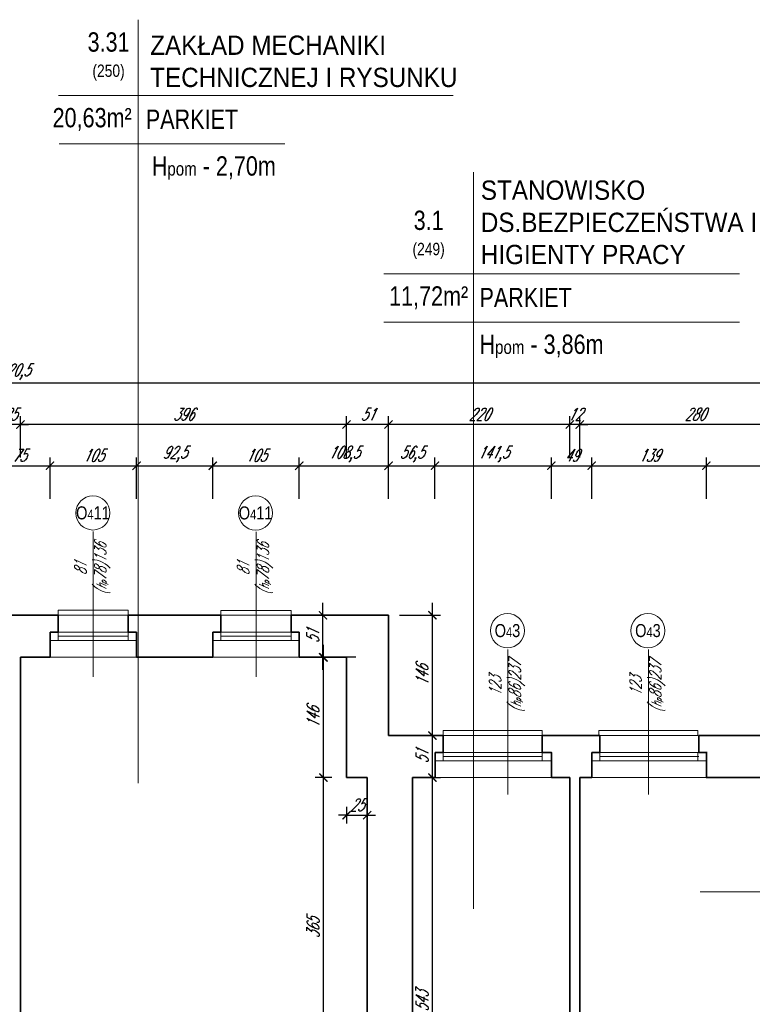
# Model space of a CAD drawing. Header units: millimetres. Extents: x 402 to 79005, y -7782 to 89952.
# Tile 77 of 256: x 25278 to 26168, y 17352 to 18547. Entities that reach past the tile are written whole.
import ezdxf

# ---------------------------------------------------------------- set-up
doc = ezdxf.new("R2010")
doc.units = ezdxf.units.MM
doc.header["$LTSCALE"] = 10
doc.linetypes.add('DASHED', pattern=[19.05, 12.7, -6.35])
doc.layers.get('0').update_dxf_attribs({"lineweight": 0})
doc.layers.get('Defpoints').update_dxf_attribs({"color": 253})
for name, color, linetype, lineweight in [('01 parter - ściany', 253, 'Continuous', 35), ('03-01_okna', 253, 'Continuous', 15), ('04-1_widok', 253, 'Continuous', 5), ('05-01_wymiary', 253, 'Continuous', 5), ('05-03_opis', 253, 'Continuous', 5)]:
    doc.layers.add(name, color=color, linetype=linetype, lineweight=lineweight)
doc.styles.add('ariel', font='ARIAL.TTF', dxfattribs={"width": 0.8})
doc.styles.add('ariel_wym', font='simplex.shx', dxfattribs={"width": 0.65, "oblique": 25})
doc.dimstyles.new('ariel 50', dxfattribs={"dimtxt": 15, "dimasz": 10, "dimexe": 10, "dimexo": 0, "dimgap": 5, "dimtad": 1, "dimdec": 1, "dimrnd": 0.5, "dimtxsty": 'ariel_wym', "dimblk": 'ARCHTICK', "dimcen": 2.5, "dimdle": 15, "dimazin": 0, "dimtfac": 1, "dimtdec": 1, "dimtix": 1, "dimtmove": 0, "dimatfit": 3, "dimldrblk": 'DOT', "dimfxl": 0, "dimarcsym": 0})
doc.dimstyles.new('ariel 50 wnętrze', dxfattribs={"dimtxt": 15, "dimasz": 10, "dimexe": 10, "dimexo": 0, "dimgap": 5, "dimtad": 1, "dimdec": 1, "dimrnd": 0.5, "dimtxsty": 'ariel_wym', "dimblk": 'ARCHTICK', "dimcen": 2.5, "dimdle": 15, "dimazin": 0, "dimtfac": 1, "dimtdec": 1, "dimtix": 1, "dimtmove": 0, "dimatfit": 3, "dimldrblk": 'DOT', "dimfxl": 0, "dimarcsym": 0})

# ---------------------------------------------------------------- blocks, each defined once
blk = doc.blocks.new('_ArchTick')
at = {"color": 0, "linetype": 'ByBlock', "const_width": 0.15}
blk.add_lwpolyline([(-0.5, -0.5), (0.5, 0.5)], dxfattribs=at)
blk = doc.blocks.new('*D2890')
at = {"layer": '05-01_wymiary', "color": 0, "lineweight": -2}
for p, q in [((25647.1, 17247.4), (25647.1, 17642.4)), ((25657.1, 17627.4), (25637.1, 17627.4)), ((25657.1, 17262.4), (25637.1, 17262.4))]:
    blk.add_line(p, q, dxfattribs=at)
at = {"layer": 'Defpoints', "color": 0, "lineweight": 0}
for p in [(25647.1, 17627.4), (25675.2, 17627.4), (25700.2, 17262.4)]:
    blk.add_point(p, dxfattribs=at)
at = {"layer": '05-01_wymiary', "color": 0, "lineweight": -2, "xscale": 10, "yscale": 10, "zscale": 10}
for p, rotation in [((25647.1, 17627.4), 90), ((25647.1, 17262.4), 270)]:
    blk.add_blockref('_ArchTick', p, dxfattribs=dict(at, rotation=rotation))
at = {"layer": '05-01_wymiary', "color": 0, "insert": (25634.6, 17444.9), "char_height": 15, "attachment_point": 5, "rotation": 90, "style": 'ariel_wym'}
blk.add_mtext('365', dxfattribs=at)
blk = doc.blocks.new('_Dot')
at = {"color": 0, "linetype": 'ByBlock', "lineweight": -2}
blk.add_line((-0.5, 0), (-1, 0), dxfattribs=at)
at = {"color": 0, "linetype": 'ByBlock', "const_width": 0.5}
blk.add_lwpolyline([(-0.25, 0, 1), (0.25, 0, 1)], format="xyb", close=True, dxfattribs=at)
blk = doc.blocks.new('*D2891')
at = {"layer": '05-01_wymiary', "color": 0, "lineweight": -2}
for p, q in [((25647.1, 17612.4), (25647.1, 17788.4)), ((25657.1, 17773.4), (25637.1, 17773.4)), ((25657.1, 17627.4), (25637.1, 17627.4))]:
    blk.add_line(p, q, dxfattribs=at)
at = {"layer": 'Defpoints', "color": 0, "lineweight": 0}
for p in [(25647.1, 17773.4), (25675.2, 17773.4), (25675.2, 17627.4)]:
    blk.add_point(p, dxfattribs=at)
at = {"layer": '05-01_wymiary', "color": 0, "lineweight": -2, "xscale": 10, "yscale": 10, "zscale": 10}
for p, rotation in [((25647.1, 17773.4), 90), ((25647.1, 17627.4), 270)]:
    blk.add_blockref('_ArchTick', p, dxfattribs=dict(at, rotation=rotation))
at = {"layer": '05-01_wymiary', "color": 0, "insert": (25634.6, 17700.4), "char_height": 15, "attachment_point": 5, "rotation": 90, "style": 'ariel_wym'}
blk.add_mtext('146', dxfattribs=at)
blk = doc.blocks.new('*D2892')
at = {"layer": '05-01_wymiary', "color": 0, "lineweight": -2}
for p, q in [((25675.2, 17591.8), (25675.2, 17571.8)), ((25700.2, 17591.8), (25700.2, 17571.8)), ((25675.2, 17581.8), (25665.2, 17581.8)), ((25675.2, 17581.8), (25700.2, 17581.8)), ((25700.2, 17581.8), (25710.2, 17581.8))]:
    blk.add_line(p, q, dxfattribs=at)
at = {"layer": 'Defpoints', "color": 0, "lineweight": 0}
for p in [(25675.2, 17627.4), (25700.2, 17627.4), (25700.2, 17581.8)]:
    blk.add_point(p, dxfattribs=at)
at = {"layer": '05-01_wymiary', "color": 0, "lineweight": -2, "xscale": 10, "yscale": 10, "zscale": 10}
blk.add_blockref('_ArchTick', (25675.2, 17581.8), dxfattribs=at)
at = {"layer": '05-01_wymiary', "color": 0, "lineweight": -2, "xscale": 10, "yscale": 10, "zscale": 10, "rotation": 180}
blk.add_blockref('_ArchTick', (25700.2, 17581.8), dxfattribs=at)
at = {"layer": '05-01_wymiary', "color": 0, "insert": (25687.7, 17594.3), "char_height": 15, "attachment_point": 5, "style": 'ariel_wym'}
blk.add_mtext('25', dxfattribs=at)
blk = doc.blocks.new('*D2965')
at = {"layer": '05-01_wymiary', "color": 0, "lineweight": -2}
for p, q in [((25779.4, 17069.4), (25779.4, 17642.4)), ((25769.4, 17627.4), (25789.4, 17627.4)), ((25769.4, 17084.4), (25789.4, 17084.4))]:
    blk.add_line(p, q, dxfattribs=at)
at = {"layer": 'Defpoints', "color": 0, "lineweight": 0}
for p in [(25755.2, 17627.4), (25779.4, 17627.4), (25755.2, 17084.4)]:
    blk.add_point(p, dxfattribs=at)
at = {"layer": '05-01_wymiary', "color": 0, "lineweight": -2, "xscale": 10, "yscale": 10, "zscale": 10}
for p, rotation in [((25779.4, 17627.4), 90), ((25779.4, 17084.4), 270)]:
    blk.add_blockref('_ArchTick', p, dxfattribs=dict(at, rotation=rotation))
at = {"layer": '05-01_wymiary', "color": 0, "insert": (25766.9, 17355.9), "char_height": 15, "attachment_point": 5, "rotation": 90, "style": 'ariel_wym'}
blk.add_mtext('543', dxfattribs=at)
blk = doc.blocks.new('*D2966')
at = {"layer": '05-01_wymiary', "color": 0, "lineweight": -2}
for p, q in [((25779.4, 17612.4), (25779.4, 17693.4)), ((25769.4, 17678.4), (25789.4, 17678.4)), ((25769.4, 17627.4), (25789.4, 17627.4))]:
    blk.add_line(p, q, dxfattribs=at)
at = {"layer": 'Defpoints', "color": 0, "lineweight": 0}
for p in [(25726.2, 17678.4), (25779.4, 17678.4), (25755.2, 17627.4)]:
    blk.add_point(p, dxfattribs=at)
at = {"layer": '05-01_wymiary', "color": 0, "lineweight": -2, "xscale": 10, "yscale": 10, "zscale": 10}
for p, rotation in [((25779.4, 17678.4), 90), ((25779.4, 17627.4), 270)]:
    blk.add_blockref('_ArchTick', p, dxfattribs=dict(at, rotation=rotation))
at = {"layer": '05-01_wymiary', "color": 0, "insert": (25766.9, 17652.9), "char_height": 15, "attachment_point": 5, "rotation": 90, "style": 'ariel_wym'}
blk.add_mtext('51', dxfattribs=at)
blk = doc.blocks.new('*D2967')
at = {"layer": '05-01_wymiary', "color": 0, "lineweight": -2}
for p, q in [((25779.4, 17663.4), (25779.4, 17839.4)), ((25739.4, 17824.4), (25789.4, 17824.4)), ((25739.4, 17678.4), (25789.4, 17678.4))]:
    blk.add_line(p, q, dxfattribs=at)
at = {"layer": 'Defpoints', "color": 0, "lineweight": 0}
for p in [(25726.2, 17824.4), (25779.4, 17824.4), (25726.2, 17678.4)]:
    blk.add_point(p, dxfattribs=at)
at = {"layer": '05-01_wymiary', "color": 0, "lineweight": -2, "xscale": 10, "yscale": 10, "zscale": 10}
for p, rotation in [((25779.4, 17824.4), 90), ((25779.4, 17678.4), 270)]:
    blk.add_blockref('_ArchTick', p, dxfattribs=dict(at, rotation=rotation))
at = {"layer": '05-01_wymiary', "color": 0, "insert": (25766.9, 17751.4), "char_height": 15, "attachment_point": 5, "rotation": 90, "style": 'ariel_wym'}
blk.add_mtext('146', dxfattribs=at)
blk = doc.blocks.new('*D2984')
at = {"layer": '05-01_wymiary', "color": 0, "lineweight": -2}
for p, q in [((25240.2, 17965.9), (25240.2, 18015.9)), ((25315.2, 17965.9), (25315.2, 18015.9)), ((25225.2, 18005.9), (25330.2, 18005.9))]:
    blk.add_line(p, q, dxfattribs=at)
at = {"layer": 'Defpoints', "color": 0, "lineweight": 0}
for p in [(25315.2, 18005.9), (25240.2, 17773.4), (25315.2, 17773.4)]:
    blk.add_point(p, dxfattribs=at)
at = {"layer": '05-01_wymiary', "color": 0, "lineweight": -2, "xscale": 10, "yscale": 10, "zscale": 10, "rotation": 180}
blk.add_blockref('_ArchTick', (25240.2, 18005.9), dxfattribs=at)
at = {"layer": '05-01_wymiary', "color": 0, "lineweight": -2, "xscale": 10, "yscale": 10, "zscale": 10}
blk.add_blockref('_ArchTick', (25315.2, 18005.9), dxfattribs=at)
at = {"layer": '05-01_wymiary', "color": 0, "insert": (25277.7, 18018.4), "char_height": 15, "attachment_point": 5, "style": 'ariel_wym'}
blk.add_mtext('75', dxfattribs=at)
blk = doc.blocks.new('*D2985')
at = {"layer": '05-01_wymiary', "color": 0, "lineweight": -2}
for p, q in [((25315.2, 17965.9), (25315.2, 18015.9)), ((25420.2, 17965.9), (25420.2, 18015.9)), ((25300.2, 18005.9), (25435.2, 18005.9))]:
    blk.add_line(p, q, dxfattribs=at)
at = {"layer": 'Defpoints', "color": 0, "lineweight": 0}
for p in [(25420.2, 18005.9), (25315.2, 17773.4), (25420.2, 17773.4)]:
    blk.add_point(p, dxfattribs=at)
at = {"layer": '05-01_wymiary', "color": 0, "lineweight": -2, "xscale": 10, "yscale": 10, "zscale": 10, "rotation": 180}
blk.add_blockref('_ArchTick', (25315.2, 18005.9), dxfattribs=at)
at = {"layer": '05-01_wymiary', "color": 0, "lineweight": -2, "xscale": 10, "yscale": 10, "zscale": 10}
blk.add_blockref('_ArchTick', (25420.2, 18005.9), dxfattribs=at)
at = {"layer": '05-01_wymiary', "color": 0, "insert": (25367.7, 18018.4), "char_height": 15, "attachment_point": 5, "style": 'ariel_wym'}
blk.add_mtext('105', dxfattribs=at)
blk = doc.blocks.new('*D2986')
at = {"layer": '05-01_wymiary', "color": 0, "lineweight": -2}
for p, q in [((25420.2, 17965.9), (25420.2, 18015.9)), ((25512.7, 17965.9), (25512.7, 18015.9)), ((25405.2, 18005.9), (25527.7, 18005.9))]:
    blk.add_line(p, q, dxfattribs=at)
at = {"layer": 'Defpoints', "color": 0, "lineweight": 0}
for p in [(25512.7, 18005.9), (25420.2, 17773.4), (25512.7, 17773.4)]:
    blk.add_point(p, dxfattribs=at)
at = {"layer": '05-01_wymiary', "color": 0, "lineweight": -2, "xscale": 10, "yscale": 10, "zscale": 10, "rotation": 180}
blk.add_blockref('_ArchTick', (25420.2, 18005.9), dxfattribs=at)
at = {"layer": '05-01_wymiary', "color": 0, "lineweight": -2, "xscale": 10, "yscale": 10, "zscale": 10}
blk.add_blockref('_ArchTick', (25512.7, 18005.9), dxfattribs=at)
at = {"layer": '05-01_wymiary', "color": 0, "insert": (25466.5, 18019.8), "char_height": 15, "attachment_point": 5, "style": 'ariel_wym'}
blk.add_mtext('92,5', dxfattribs=at)
blk = doc.blocks.new('*D2987')
at = {"layer": '05-01_wymiary', "color": 0, "lineweight": -2}
for p, q in [((25512.7, 17965.9), (25512.7, 18015.9)), ((25617.7, 17965.9), (25617.7, 18015.9)), ((25497.7, 18005.9), (25632.7, 18005.9))]:
    blk.add_line(p, q, dxfattribs=at)
at = {"layer": 'Defpoints', "color": 0, "lineweight": 0}
for p in [(25617.7, 18005.9), (25512.7, 17773.4), (25617.7, 17773.4)]:
    blk.add_point(p, dxfattribs=at)
at = {"layer": '05-01_wymiary', "color": 0, "lineweight": -2, "xscale": 10, "yscale": 10, "zscale": 10, "rotation": 180}
blk.add_blockref('_ArchTick', (25512.7, 18005.9), dxfattribs=at)
at = {"layer": '05-01_wymiary', "color": 0, "lineweight": -2, "xscale": 10, "yscale": 10, "zscale": 10}
blk.add_blockref('_ArchTick', (25617.7, 18005.9), dxfattribs=at)
at = {"layer": '05-01_wymiary', "color": 0, "insert": (25565.2, 18018.4), "char_height": 15, "attachment_point": 5, "style": 'ariel_wym'}
blk.add_mtext('105', dxfattribs=at)
blk = doc.blocks.new('*D2988')
at = {"layer": '05-01_wymiary', "color": 0, "lineweight": -2}
for p, q in [((25617.7, 17965.9), (25617.7, 18015.9)), ((25726.2, 17965.9), (25726.2, 18015.9)), ((25602.7, 18005.9), (25741.2, 18005.9))]:
    blk.add_line(p, q, dxfattribs=at)
at = {"layer": 'Defpoints', "color": 0, "lineweight": 0}
for p in [(25726.2, 18005.9), (25726.2, 17824.4), (25617.7, 17773.4)]:
    blk.add_point(p, dxfattribs=at)
at = {"layer": '05-01_wymiary', "color": 0, "lineweight": -2, "xscale": 10, "yscale": 10, "zscale": 10, "rotation": 180}
blk.add_blockref('_ArchTick', (25617.7, 18005.9), dxfattribs=at)
at = {"layer": '05-01_wymiary', "color": 0, "lineweight": -2, "xscale": 10, "yscale": 10, "zscale": 10}
blk.add_blockref('_ArchTick', (25726.2, 18005.9), dxfattribs=at)
at = {"layer": '05-01_wymiary', "color": 0, "insert": (25672, 18019.8), "char_height": 15, "attachment_point": 5, "style": 'ariel_wym'}
blk.add_mtext('108,5', dxfattribs=at)
blk = doc.blocks.new('*D2989')
at = {"layer": '05-01_wymiary', "color": 0, "lineweight": -2}
for p, q in [((25726.2, 17965.9), (25726.2, 18015.9)), ((25782.5, 17965.9), (25782.5, 18015.9)), ((25711.2, 18005.9), (25797.5, 18005.9))]:
    blk.add_line(p, q, dxfattribs=at)
at = {"layer": 'Defpoints', "color": 0, "lineweight": 0}
for p in [(25782.5, 18005.9), (25726.2, 17824.4), (25782.5, 17627.4)]:
    blk.add_point(p, dxfattribs=at)
at = {"layer": '05-01_wymiary', "color": 0, "lineweight": -2, "xscale": 10, "yscale": 10, "zscale": 10, "rotation": 180}
blk.add_blockref('_ArchTick', (25726.2, 18005.9), dxfattribs=at)
at = {"layer": '05-01_wymiary', "color": 0, "lineweight": -2, "xscale": 10, "yscale": 10, "zscale": 10}
blk.add_blockref('_ArchTick', (25782.5, 18005.9), dxfattribs=at)
at = {"layer": '05-01_wymiary', "color": 0, "insert": (25754.4, 18019.8), "char_height": 15, "attachment_point": 5, "style": 'ariel_wym'}
blk.add_mtext('56,5', dxfattribs=at)
blk = doc.blocks.new('*D2990')
at = {"layer": '05-01_wymiary', "color": 0, "lineweight": -2}
for p, q in [((25782.5, 17965.9), (25782.5, 18015.9)), ((25923.8, 17965.9), (25923.8, 18015.9)), ((25767.5, 18005.9), (25938.8, 18005.9))]:
    blk.add_line(p, q, dxfattribs=at)
at = {"layer": 'Defpoints', "color": 0, "lineweight": 0}
for p in [(25923.8, 18005.9), (25782.5, 17627.4), (25923.8, 17627.4)]:
    blk.add_point(p, dxfattribs=at)
at = {"layer": '05-01_wymiary', "color": 0, "lineweight": -2, "xscale": 10, "yscale": 10, "zscale": 10, "rotation": 180}
blk.add_blockref('_ArchTick', (25782.5, 18005.9), dxfattribs=at)
at = {"layer": '05-01_wymiary', "color": 0, "lineweight": -2, "xscale": 10, "yscale": 10, "zscale": 10}
blk.add_blockref('_ArchTick', (25923.8, 18005.9), dxfattribs=at)
at = {"layer": '05-01_wymiary', "color": 0, "insert": (25853.2, 18019.8), "char_height": 15, "attachment_point": 5, "style": 'ariel_wym'}
blk.add_mtext('141,5', dxfattribs=at)
blk = doc.blocks.new('*D2991')
at = {"layer": '05-01_wymiary', "color": 0, "lineweight": -2}
for p, q in [((25923.8, 17965.9), (25923.8, 18015.9)), ((25972.8, 17965.9), (25972.8, 18015.9)), ((25908.8, 18005.9), (25987.8, 18005.9))]:
    blk.add_line(p, q, dxfattribs=at)
at = {"layer": 'Defpoints', "color": 0, "lineweight": 0}
for p in [(25972.8, 18005.9), (25923.8, 17627.4), (25972.8, 17627.4)]:
    blk.add_point(p, dxfattribs=at)
at = {"layer": '05-01_wymiary', "color": 0, "lineweight": -2, "xscale": 10, "yscale": 10, "zscale": 10, "rotation": 180}
blk.add_blockref('_ArchTick', (25923.8, 18005.9), dxfattribs=at)
at = {"layer": '05-01_wymiary', "color": 0, "lineweight": -2, "xscale": 10, "yscale": 10, "zscale": 10}
blk.add_blockref('_ArchTick', (25972.8, 18005.9), dxfattribs=at)
at = {"layer": '05-01_wymiary', "color": 0, "insert": (25948.3, 18018.4), "char_height": 15, "attachment_point": 5, "style": 'ariel_wym'}
blk.add_mtext('49', dxfattribs=at)
blk = doc.blocks.new('*D2992')
at = {"layer": '05-01_wymiary', "color": 0, "lineweight": -2}
for p, q in [((25972.8, 17965.9), (25972.8, 18015.9)), ((26112, 17965.9), (26112, 18015.9)), ((25957.8, 18005.9), (26127, 18005.9))]:
    blk.add_line(p, q, dxfattribs=at)
at = {"layer": 'Defpoints', "color": 0, "lineweight": 0}
for p in [(26112, 18005.9), (25972.8, 17627.4), (26112, 17627.4)]:
    blk.add_point(p, dxfattribs=at)
at = {"layer": '05-01_wymiary', "color": 0, "lineweight": -2, "xscale": 10, "yscale": 10, "zscale": 10, "rotation": 180}
blk.add_blockref('_ArchTick', (25972.8, 18005.9), dxfattribs=at)
at = {"layer": '05-01_wymiary', "color": 0, "lineweight": -2, "xscale": 10, "yscale": 10, "zscale": 10}
blk.add_blockref('_ArchTick', (26112, 18005.9), dxfattribs=at)
at = {"layer": '05-01_wymiary', "color": 0, "insert": (26042.4, 18018.4), "char_height": 15, "attachment_point": 5, "style": 'ariel_wym'}
blk.add_mtext('139', dxfattribs=at)
blk = doc.blocks.new('*D2993')
at = {"layer": '05-01_wymiary', "color": 0, "lineweight": -2}
for p, q in [((26112, 17965.9), (26112, 18015.9)), ((26316.5, 17965.9), (26316.5, 18015.9)), ((26097, 18005.9), (26331.5, 18005.9))]:
    blk.add_line(p, q, dxfattribs=at)
at = {"layer": 'Defpoints', "color": 0, "lineweight": 0}
for p in [(26316.5, 18005.9), (26112, 17627.4), (26316.5, 17627.4)]:
    blk.add_point(p, dxfattribs=at)
at = {"layer": '05-01_wymiary', "color": 0, "lineweight": -2, "xscale": 10, "yscale": 10, "zscale": 10, "rotation": 180}
blk.add_blockref('_ArchTick', (26112, 18005.9), dxfattribs=at)
at = {"layer": '05-01_wymiary', "color": 0, "lineweight": -2, "xscale": 10, "yscale": 10, "zscale": 10}
blk.add_blockref('_ArchTick', (26316.5, 18005.9), dxfattribs=at)
at = {"layer": '05-01_wymiary', "color": 0, "insert": (26214.3, 18019.8), "char_height": 15, "attachment_point": 5, "style": 'ariel_wym'}
blk.add_mtext('204,5', dxfattribs=at)
blk = doc.blocks.new('*D3024')
at = {"layer": '05-01_wymiary', "color": 0, "lineweight": -2}
for p, q in [((26253.2, 18055.9), (25943.2, 18055.9)), ((25958.2, 18015.9), (25958.2, 18065.9)), ((26238.2, 18015.9), (26238.2, 18065.9))]:
    blk.add_line(p, q, dxfattribs=at)
at = {"layer": 'Defpoints', "color": 0, "lineweight": 0}
for p in [(25958.2, 18055.9), (25958.2, 17627.4), (26238.2, 17627.4)]:
    blk.add_point(p, dxfattribs=at)
at = {"layer": '05-01_wymiary', "color": 0, "lineweight": -2, "xscale": 10, "yscale": 10, "zscale": 10, "rotation": 180}
blk.add_blockref('_ArchTick', (25958.2, 18055.9), dxfattribs=at)
at = {"layer": '05-01_wymiary', "color": 0, "lineweight": -2, "xscale": 10, "yscale": 10, "zscale": 10}
blk.add_blockref('_ArchTick', (26238.2, 18055.9), dxfattribs=at)
at = {"layer": '05-01_wymiary', "color": 0, "insert": (26098.2, 18068.4), "char_height": 15, "attachment_point": 5, "style": 'ariel_wym'}
blk.add_mtext('280', dxfattribs=at)
blk = doc.blocks.new('*D3025')
at = {"layer": '05-01_wymiary', "color": 0, "lineweight": -2}
for p, q in [((25946.2, 18055.9), (25936.2, 18055.9)), ((25946.2, 18015.9), (25946.2, 18065.9)), ((25958.2, 18055.9), (25946.2, 18055.9)), ((25958.2, 18015.9), (25958.2, 18065.9)), ((25958.2, 18055.9), (25968.2, 18055.9))]:
    blk.add_line(p, q, dxfattribs=at)
at = {"layer": 'Defpoints', "color": 0, "lineweight": 0}
for p in [(25946.2, 18055.9), (25946.2, 17627.4), (25958.2, 17627.4)]:
    blk.add_point(p, dxfattribs=at)
at = {"layer": '05-01_wymiary', "color": 0, "lineweight": -2, "xscale": 10, "yscale": 10, "zscale": 10}
blk.add_blockref('_ArchTick', (25946.2, 18055.9), dxfattribs=at)
at = {"layer": '05-01_wymiary', "color": 0, "lineweight": -2, "xscale": 10, "yscale": 10, "zscale": 10, "rotation": 180}
blk.add_blockref('_ArchTick', (25958.2, 18055.9), dxfattribs=at)
at = {"layer": '05-01_wymiary', "color": 0, "insert": (25952.2, 18068.4), "char_height": 15, "attachment_point": 5, "style": 'ariel_wym'}
blk.add_mtext('12', dxfattribs=at)
blk = doc.blocks.new('*D3026')
at = {"layer": '05-01_wymiary', "color": 0, "lineweight": -2}
for p, q in [((25961.2, 18055.9), (25711.2, 18055.9)), ((25726.2, 18015.9), (25726.2, 18065.9)), ((25946.2, 18015.9), (25946.2, 18065.9))]:
    blk.add_line(p, q, dxfattribs=at)
at = {"layer": 'Defpoints', "color": 0, "lineweight": 0}
for p in [(25726.2, 18055.9), (25726.2, 17678.4), (25946.2, 17627.4)]:
    blk.add_point(p, dxfattribs=at)
at = {"layer": '05-01_wymiary', "color": 0, "lineweight": -2, "xscale": 10, "yscale": 10, "zscale": 10, "rotation": 180}
blk.add_blockref('_ArchTick', (25726.2, 18055.9), dxfattribs=at)
at = {"layer": '05-01_wymiary', "color": 0, "lineweight": -2, "xscale": 10, "yscale": 10, "zscale": 10}
blk.add_blockref('_ArchTick', (25946.2, 18055.9), dxfattribs=at)
at = {"layer": '05-01_wymiary', "color": 0, "insert": (25836.2, 18068.4), "char_height": 15, "attachment_point": 5, "style": 'ariel_wym'}
blk.add_mtext('220', dxfattribs=at)
blk = doc.blocks.new('*D3027')
at = {"layer": '05-01_wymiary', "color": 0, "lineweight": -2}
for p, q in [((25741.2, 18055.9), (25660.2, 18055.9)), ((25675.2, 18015.9), (25675.2, 18065.9)), ((25726.2, 18015.9), (25726.2, 18065.9))]:
    blk.add_line(p, q, dxfattribs=at)
at = {"layer": 'Defpoints', "color": 0, "lineweight": 0}
for p in [(25675.2, 18055.9), (25675.2, 17700.4), (25726.2, 17678.4)]:
    blk.add_point(p, dxfattribs=at)
at = {"layer": '05-01_wymiary', "color": 0, "lineweight": -2, "xscale": 10, "yscale": 10, "zscale": 10, "rotation": 180}
blk.add_blockref('_ArchTick', (25675.2, 18055.9), dxfattribs=at)
at = {"layer": '05-01_wymiary', "color": 0, "lineweight": -2, "xscale": 10, "yscale": 10, "zscale": 10}
blk.add_blockref('_ArchTick', (25726.2, 18055.9), dxfattribs=at)
at = {"layer": '05-01_wymiary', "color": 0, "insert": (25700.7, 18068.4), "char_height": 15, "attachment_point": 5, "style": 'ariel_wym'}
blk.add_mtext('51', dxfattribs=at)
blk = doc.blocks.new('*D3028')
at = {"layer": '05-01_wymiary', "color": 0, "lineweight": -2}
for p, q in [((25690.2, 18055.9), (25264.2, 18055.9)), ((25279.2, 18015.9), (25279.2, 18065.9)), ((25675.2, 18015.9), (25675.2, 18065.9))]:
    blk.add_line(p, q, dxfattribs=at)
at = {"layer": 'Defpoints', "color": 0, "lineweight": 0}
for p in [(25279.2, 18055.9), (25279.2, 17773.4), (25675.2, 17700.4)]:
    blk.add_point(p, dxfattribs=at)
at = {"layer": '05-01_wymiary', "color": 0, "lineweight": -2, "xscale": 10, "yscale": 10, "zscale": 10, "rotation": 180}
blk.add_blockref('_ArchTick', (25279.2, 18055.9), dxfattribs=at)
at = {"layer": '05-01_wymiary', "color": 0, "lineweight": -2, "xscale": 10, "yscale": 10, "zscale": 10}
blk.add_blockref('_ArchTick', (25675.2, 18055.9), dxfattribs=at)
at = {"layer": '05-01_wymiary', "color": 0, "insert": (25477.2, 18068.4), "char_height": 15, "attachment_point": 5, "style": 'ariel_wym'}
blk.add_mtext('396', dxfattribs=at)
blk = doc.blocks.new('*D3029')
at = {"layer": '05-01_wymiary', "color": 0, "lineweight": -2}
for p, q in [((25254.2, 18055.9), (25244.2, 18055.9)), ((25254.2, 18015.9), (25254.2, 18065.9)), ((25279.2, 18055.9), (25254.2, 18055.9)), ((25279.2, 18015.9), (25279.2, 18065.9)), ((25279.2, 18055.9), (25289.2, 18055.9))]:
    blk.add_line(p, q, dxfattribs=at)
at = {"layer": 'Defpoints', "color": 0, "lineweight": 0}
for p in [(25254.2, 18055.9), (25254.2, 17773.4), (25279.2, 17773.4)]:
    blk.add_point(p, dxfattribs=at)
at = {"layer": '05-01_wymiary', "color": 0, "lineweight": -2, "xscale": 10, "yscale": 10, "zscale": 10}
blk.add_blockref('_ArchTick', (25254.2, 18055.9), dxfattribs=at)
at = {"layer": '05-01_wymiary', "color": 0, "lineweight": -2, "xscale": 10, "yscale": 10, "zscale": 10, "rotation": 180}
blk.add_blockref('_ArchTick', (25279.2, 18055.9), dxfattribs=at)
at = {"layer": '05-01_wymiary', "color": 0, "insert": (25266.7, 18068.4), "char_height": 15, "attachment_point": 5, "style": 'ariel_wym'}
blk.add_mtext('25', dxfattribs=at)
blk = doc.blocks.new('*D3043')
at = {"layer": '05-01_wymiary', "color": 0, "lineweight": -2}
for p, q in [((22857.8, 18065.9), (22857.8, 18115.9)), ((27678.2, 18065.9), (27678.2, 18115.9)), ((27693.2, 18105.9), (22842.8, 18105.9))]:
    blk.add_line(p, q, dxfattribs=at)
at = {"layer": 'Defpoints', "color": 0, "lineweight": 0}
for p in [(22857.8, 18105.9), (27678.2, 17640.4), (22857.8, 17627.4)]:
    blk.add_point(p, dxfattribs=at)
at = {"layer": '05-01_wymiary', "color": 0, "lineweight": -2, "xscale": 10, "yscale": 10, "zscale": 10, "rotation": 180}
blk.add_blockref('_ArchTick', (22857.8, 18105.9), dxfattribs=at)
at = {"layer": '05-01_wymiary', "color": 0, "lineweight": -2, "xscale": 10, "yscale": 10, "zscale": 10}
blk.add_blockref('_ArchTick', (27678.2, 18105.9), dxfattribs=at)
at = {"layer": '05-01_wymiary', "color": 0, "insert": (25268, 18119.8), "char_height": 15, "attachment_point": 5, "style": 'ariel_wym'}
blk.add_mtext('4820,5', dxfattribs=at)
blk = doc.blocks.new('*D3044')
at = {"layer": '05-01_wymiary', "color": 0, "lineweight": -2}
for p, q in [((25646.5, 17758.4), (25646.5, 17839.4)), ((25686.5, 17824.4), (25636.5, 17824.4)), ((25686.5, 17773.4), (25636.5, 17773.4))]:
    blk.add_line(p, q, dxfattribs=at)
at = {"layer": 'Defpoints', "color": 0, "lineweight": 0}
for p in [(25646.5, 17824.4), (25726.2, 17824.4), (25726.2, 17773.4)]:
    blk.add_point(p, dxfattribs=at)
at = {"layer": '05-01_wymiary', "color": 0, "lineweight": -2, "xscale": 10, "yscale": 10, "zscale": 10}
for p, rotation in [((25646.5, 17824.4), 90), ((25646.5, 17773.4), 270)]:
    blk.add_blockref('_ArchTick', p, dxfattribs=dict(at, rotation=rotation))
at = {"layer": '05-01_wymiary', "color": 0, "insert": (25634, 17798.9), "char_height": 15, "attachment_point": 5, "rotation": 90, "style": 'ariel_wym'}
blk.add_mtext('51', dxfattribs=at)

msp = doc.modelspace()

# ---------------------------------------------------------------- linework, layer by layer
at = {"layer": '01 parter - ściany'}
for p, q in [((25230.22, 17824.4), (25325.22, 17824.4)), ((25325.22, 17803.9), (25325.22, 17824.4)), ((25410.22, 17824.4), (25522.72, 17824.4)), ((25410.22, 17803.9), (25410.22, 17824.4)), ((25522.72, 17803.9), (25522.72, 17824.4)), ((25607.72, 17824.4), (25726.23, 17824.4)), ((25607.72, 17803.9), (25607.72, 17824.4)), ((25726.23, 17824.4), (25726.23, 17678.4)), ((25315.22, 17773.4), (25315.22, 17803.9)), ((25315.22, 17803.9), (25325.22, 17803.9)), ((25420.22, 17803.9), (25410.22, 17803.9)), ((25420.22, 17773.4), (25420.22, 17803.9)), ((25512.72, 17773.4), (25512.72, 17803.9)), ((25512.72, 17803.9), (25522.72, 17803.9)), ((25617.72, 17803.9), (25607.72, 17803.9)), ((25617.72, 17773.4), (25617.72, 17803.9)), ((25279.23, 17773.4), (25279.23, 17262.4)), ((25279.23, 17773.4), (25315.22, 17773.4)), ((25420.22, 17773.4), (25512.72, 17773.4)), ((25617.72, 17773.4), (25675.23, 17773.4)), ((25675.23, 17773.4), (25675.23, 17627.4)), ((25782.54, 17678.4), (25726.23, 17678.4)), ((25972.84, 17678.4), (25923.84, 17678.4)), ((26188.54, 17678.4), (26111.54, 17678.4)), ((25782.54, 17657.9), (25782.54, 17627.4)), ((25972.84, 17657.9), (25972.84, 17627.4)), ((26112.04, 17657.9), (26112.04, 17627.4)), ((25675.23, 17627.4), (25700.23, 17627.4)), ((25700.23, 17627.4), (25700.23, 17262.4)), ((25755.23, 17627.4), (25782.54, 17627.4)), ((25755.23, 17627.4), (25755.23, 17084.4)), ((25923.84, 17627.4), (25946.23, 17627.4)), ((25946.23, 17627.4), (25946.23, 17084.4)), ((25958.23, 17627.4), (25958.23, 17084.4)), ((25958.23, 17627.4), (25972.84, 17627.4)), ((26111.54, 17627.4), (26188.54, 17627.4))]:
    msp.add_line(p, q, dxfattribs=at)
for points in [[(25782.54, 17678.4), (25792.54, 17678.4), (25792.54, 17657.9), (25782.54, 17657.9)], [(25923.84, 17678.4), (25912.54, 17678.4), (25912.54, 17657.9), (25923.84, 17657.9), (25923.84, 17627.4)], [(25972.84, 17678.4), (25982.84, 17678.4), (25982.84, 17657.9), (25972.84, 17657.9)], [(26112.84, 17678.4), (26102.84, 17678.4), (26102.84, 17657.9), (26112.84, 17657.9)]]:
    msp.add_lwpolyline(points, dxfattribs=at)
at = {"layer": '03-01_okna', "linetype": 'DASHED'}
for p, q in [((25325.22, 17824.48), (25410.22, 17824.48)), ((25522.72, 17824.4), (25607.72, 17824.4)), ((25792.54, 17678.4), (25912.54, 17678.4)), ((25981.54, 17678.4), (26101.54, 17678.4))]:
    msp.add_line(p, q, dxfattribs=at)
at = {"layer": '03-01_okna', "linetype": 'Continuous', "lineweight": 0}
for p, q in [((25315.22, 17803.9), (25420.22, 17803.98)), ((25325.22, 17793.9), (25325.22, 17803.9)), ((25410.22, 17793.9), (25410.22, 17803.9)), ((25512.72, 17803.9), (25617.72, 17803.9)), ((25522.72, 17793.9), (25522.72, 17803.9)), ((25607.72, 17793.9), (25607.72, 17803.9)), ((25315.22, 17793.9), (25420.22, 17793.9)), ((25325.22, 17798.9), (25410.22, 17798.9)), ((25512.72, 17793.9), (25617.72, 17793.9)), ((25522.72, 17798.9), (25607.72, 17798.9)), ((25782.54, 17657.9), (25923.84, 17657.9)), ((25782.54, 17647.9), (25923.84, 17647.9)), ((25782.54, 17647.9), (25792.54, 17647.9)), ((25792.54, 17647.9), (25792.54, 17657.9)), ((25792.54, 17652.9), (25912.54, 17652.9)), ((25912.54, 17647.9), (25912.54, 17657.9)), ((25922.54, 17647.9), (25912.54, 17647.9)), ((25972.84, 17657.9), (26112.04, 17657.9)), ((25972.84, 17647.9), (26112.04, 17647.9)), ((25972.84, 17647.9), (25982.84, 17647.9)), ((25982.84, 17647.9), (25982.84, 17657.9)), ((25982.84, 17652.9), (26102.84, 17652.9)), ((26101.54, 17647.9), (26101.54, 17657.9)), ((26111.54, 17647.9), (26101.54, 17647.9))]:
    msp.add_line(p, q, dxfattribs=at)
for points in [[(25410.22, 17824.48), (25410.22, 17830.48), (25325.22, 17830.48), (25325.22, 17824.48)], [(25607.72, 17824.4), (25607.72, 17830.4), (25522.72, 17830.4), (25522.72, 17824.4)], [(25912.54, 17678.4), (25912.54, 17684.4), (25792.54, 17684.4), (25792.54, 17678.4)], [(26101.54, 17678.4), (26101.54, 17684.4), (25981.54, 17684.4), (25981.54, 17678.4)]]:
    msp.add_lwpolyline(points, dxfattribs=at)
at = {"layer": '04-1_widok'}
for p, q in [((25420.22, 17773.4), (25315.22, 17773.4)), ((25617.72, 17773.4), (25512.72, 17773.4)), ((25782.54, 17627.4), (25923.84, 17627.4)), ((25971.54, 17627.4), (26111.54, 17627.4))]:
    msp.add_line(p, q, dxfattribs=at)
at = {"layer": '05-03_opis'}
for p, q in [((25422.29, 18547.16), (25422.29, 17620.55)), ((25325.43, 18455.01), (25804.67, 18455.01)), ((25326.21, 18396.66), (25600.26, 18396.66)), ((25829.27, 18362.08), (25829.27, 17468.19)), ((25720.35, 18238.65), (26152.05, 18238.65)), ((25720.35, 18180.29), (26152.05, 18180.29)), ((26104.34, 17489.01), (26744.03, 17489.01))]:
    msp.add_line(p, q, dxfattribs=at)
at = {"layer": '05-03_opis', "lineweight": 0}
for p, q in [((25367.72, 17749.88), (25367.72, 17925.89)), ((25565.22, 17749.8), (25565.22, 17925.82)), ((25871, 17607.02), (25871, 17783.04)), ((26041.54, 17607.02), (26041.54, 17783.04))]:
    msp.add_line(p, q, dxfattribs=at)
for centre in [(25367.22, 17948.58), (25564.72, 17948.51), (25870.5, 17805.72), (26041.04, 17805.72)]:
    msp.add_circle(centre, 20.69, dxfattribs=at)

# ---------------------------------------------------------------- texts
at = {"layer": '05-03_opis', "style": 'ariel'}
for s, insert, char_height, width, attachment_point in [('\\W0.9;{\\fArial|b0|i0|c238|p34;ZAKŁAD MECHANIKI TECHNICZNEJ I RYSUNKU}', (25436.78, 18496.5), 23.4234, 457.2771, 4), ('{\\fArial|b0|i0|c238|p34;3.31\\P\\H0.6404x;(250)}', (25386.21, 18502.52), 23.4234, 108.9126, 5), ('{\\fArial|b0|i0|c238|p34;20,63m²}', (25366.28, 18426.11), 23.4234, 108.9126, 5), ('{\\fArial|b0|i0|c238|p34;PARKIET}', (25431.44, 18426.39), 23.4234, 322.789, 4), ('{\\fArial|b0|i0|c238|p34; H\\H0.7x;pom\\H1.429x; - 2,70m}', (25431.44, 18367.2), 23.4234, 322.789, 4), ('\\W0.9;{\\fArial|b0|i0|c238|p34;STANOWISKO DS.BEZPIECZEŃSTWA I HIGIENTY PRACY}', (25838.18, 18301.1), 23.4234, 356.6375, 4), ('{\\fArial|b0|i0|c238|p34;3.1\\P\\H0.6404x;(249)}', (25774.81, 18286.15), 23.4234, 108.9126, 5), ('{\\fArial|b0|i0|c238|p34;11,72m²}', (25774.81, 18209.74), 23.4234, 108.9126, 5), (' PARKIET', (25829.27, 18210.02), 23.423, 322.789, 4), ('{\\fArial|b0|i0|c238|p34; H\\H0.7x;pom\\H1.429x; - 3,86m}', (25829.27, 18150.83), 23.4234, 322.789, 4)]:
    msp.add_mtext(s, dxfattribs=dict(at, insert=insert, char_height=char_height, width=width, attachment_point=attachment_point))
at = {"layer": '05-03_opis', "lineweight": 0, "char_height": 15.84, "width": 75.1935, "attachment_point": 5, "style": 'ariel'}
for s, insert in [('O{\\H0.7576x;4}11', (25367.22, 17948.58)), ('O{\\H0.7576x;4}11', (25564.72, 17948.51)), ('O{\\H0.7576x;4}3', (25870.5, 17805.72)), ('O{\\H0.7576x;4}3', (26041.04, 17805.72))]:
    msp.add_mtext(s, dxfattribs=dict(at, insert=insert))
at = {"layer": '05-03_opis', "lineweight": 0, "char_height": 14.4, "width": 62.6613, "attachment_point": 5, "rotation": 90, "style": 'ariel_wym'}
for s, insert in [('81\\P({\\H0.8333x;h\\H0.6x;p}78)136', (25366.65, 17881.01)), ('81\\P({\\H0.8333x;h\\H0.6x;p}78)136', (25564.15, 17880.93)), ('123\\P({\\H0.8333x;h\\H0.6x;p}86)237', (25869.93, 17738.15)), ('123\\P({\\H0.8333x;h\\H0.6x;p}86)237', (26040.47, 17738.15))]:
    msp.add_mtext(s, dxfattribs=dict(at, insert=insert))

# ---------------------------------------------------------------- dimensions: what is measured, and where the dimension line sits
at = {"layer": '05-01_wymiary'}
for base, p1, p2, dimstyle, picture, middle in [((22857.82, 18105.92), (27678.23, 17640.4), (22857.82, 17627.4), 'ariel 50', '*D3043', (25268.03, 18119.85)), ((25254.23, 18055.92), (25279.23, 17773.4), (25254.23, 17773.4), 'ariel 50', '*D3029', (25266.73, 18068.42)), ((25279.23, 18055.92), (25675.23, 17700.4), (25279.23, 17773.4), 'ariel 50', '*D3028', (25477.23, 18068.42)), ((25675.23, 18055.92), (25726.23, 17678.4), (25675.23, 17700.4), 'ariel 50', '*D3027', (25700.73, 18068.42)), ((25726.23, 18055.92), (25946.23, 17627.4), (25726.23, 17678.4), 'ariel 50', '*D3026', (25836.23, 18068.42)), ((25946.23, 18055.92), (25958.23, 17627.4), (25946.23, 17627.4), 'ariel 50', '*D3025', (25952.23, 18068.42)), ((25958.23, 18055.92), (26238.23, 17627.4), (25958.23, 17627.4), 'ariel 50', '*D3024', (26098.23, 18068.42)), ((25315.22, 18005.92), (25240.22, 17773.4), (25315.22, 17773.4), 'ariel 50', '*D2984', (25277.72, 18018.42)), ((25420.22, 18005.92), (25315.22, 17773.4), (25420.22, 17773.4), 'ariel 50', '*D2985', (25367.72, 18018.42)), ((25512.72, 18005.92), (25420.22, 17773.4), (25512.72, 17773.4), 'ariel 50', '*D2986', (25466.47, 18019.85)), ((25617.72, 18005.92), (25512.72, 17773.4), (25617.72, 17773.4), 'ariel 50', '*D2987', (25565.22, 18018.42)), ((25726.23, 18005.92), (25617.72, 17773.4), (25726.23, 17824.4), 'ariel 50', '*D2988', (25671.97, 18019.85)), ((25782.54, 18005.92), (25726.23, 17824.4), (25782.54, 17627.4), 'ariel 50', '*D2989', (25754.38, 18019.85)), ((25923.84, 18005.92), (25782.54, 17627.4), (25923.84, 17627.4), 'ariel 50', '*D2990', (25853.19, 18019.85)), ((25972.84, 18005.92), (25923.84, 17627.4), (25972.84, 17627.4), 'ariel 50', '*D2991', (25948.34, 18018.42)), ((26112.04, 18005.92), (25972.84, 17627.4), (26112.04, 17627.4), 'ariel 50', '*D2992', (26042.44, 18018.42)), ((26316.54, 18005.92), (26112.04, 17627.4), (26316.54, 17627.4), 'ariel 50', '*D2993', (26214.29, 18019.85)), ((25700.23, 17581.83), (25675.23, 17627.4), (25700.23, 17627.4), 'ariel 50 wnętrze', '*D2892', (25687.73, 17594.33))]:
    dim = msp.add_linear_dim(base=base, p1=p1, p2=p2, dimstyle=dimstyle, dxfattribs=at)
    dim.commit()
    dim.dimension.update_dxf_attribs({"geometry": picture, "text_midpoint": middle})
for base, p1, p2, dimstyle, picture, middle in [((25646.47, 17824.4), (25726.23, 17773.4), (25726.23, 17824.4), 'ariel 50', '*D3044', (25633.97, 17798.9)), ((25647.08, 17773.4), (25675.23, 17627.4), (25675.23, 17773.4), 'ariel 50 wnętrze', '*D2891', (25634.58, 17700.4)), ((25779.37, 17678.4), (25755.23, 17627.4), (25726.23, 17678.4), 'ariel 50 wnętrze', '*D2966', (25766.87, 17652.9)), ((25647.08, 17627.4), (25700.23, 17262.4), (25675.23, 17627.4), 'ariel 50 wnętrze', '*D2890', (25634.58, 17444.9)), ((25779.37, 17627.4), (25755.23, 17084.4), (25755.23, 17627.4), 'ariel 50 wnętrze', '*D2965', (25766.87, 17355.9))]:
    dim = msp.add_linear_dim(base=base, p1=p1, p2=p2, angle=90, dimstyle=dimstyle, override={"dimtmove": 1}, dxfattribs=at)
    dim.commit()
    dim.dimension.update_dxf_attribs({"geometry": picture, "text_midpoint": middle})
dim = msp.add_linear_dim(base=(25779.37, 17824.4), p1=(25726.23, 17678.4), p2=(25726.23, 17824.4), angle=90, dimstyle='ariel 50', dxfattribs=at)
dim.commit()
dim.dimension.update_dxf_attribs({"geometry": '*D2967', "text_midpoint": (25766.87, 17751.4)})

doc.saveas('drawing.dxf')
